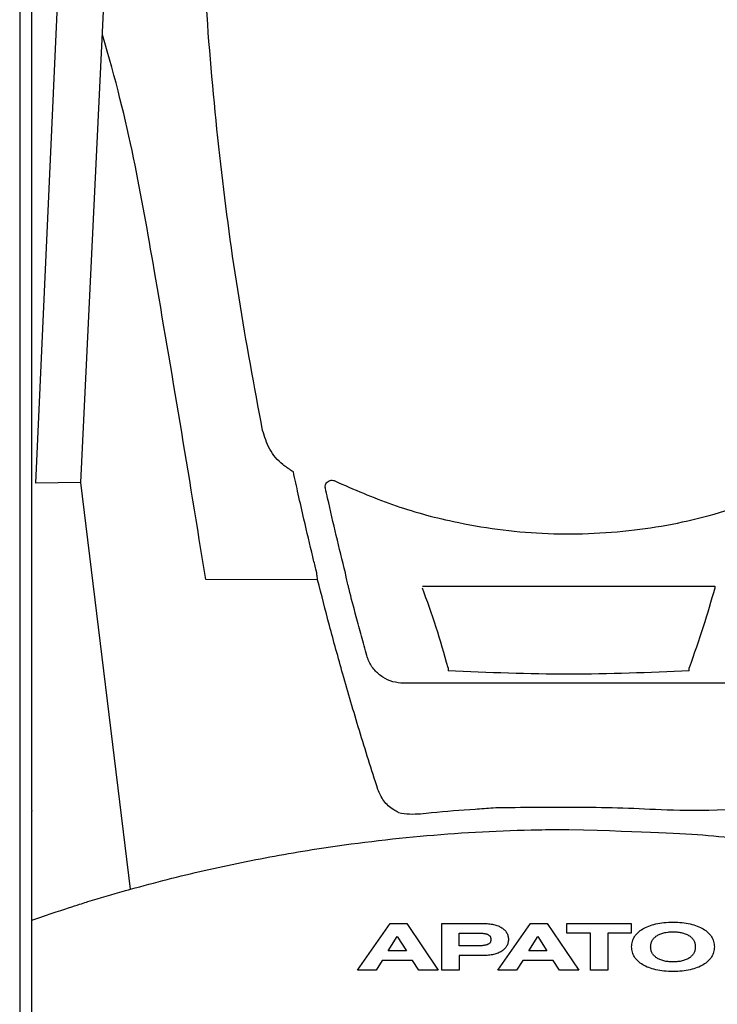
# Model space of a CAD drawing. Header units: millimetres. Extents: x -11513 to 3649, y 2330 to 12522.
# Tile 6 of 75: x -10284 to -10219, y 8247 to 8339. Entities that reach past the tile are written whole.
import ezdxf

# ---------------------------------------------------------------- set-up
doc = ezdxf.new("R2010")
doc.units = ezdxf.units.MM
doc.layers.add('Aparatura', color=7, linetype='Continuous')
doc.layers.add('WG1-00-923-0035_', color=7, linetype='Continuous')

# ---------------------------------------------------------------- blocks, each defined once
blk = doc.blocks.new('rozmieszczenie aparatury cz siłowa')
at = {"layer": 'WG1-00-923-0035_', "color": 7, "linetype": 'Continuous'}
blk.add_line((57.962, 157.107), (57.962, 961.302), dxfattribs=at)
blk = doc.blocks.new('ARS400-6-V 400A PRO dół')
blk.add_wipeout([(0, 0), (100, 0), (100, -680), (0, -680)]).dxf.layer = 'Aparatura'
at = {"layer": 'Aparatura'}
for p, q in [((1.109, -335.007), (1.109, -229.53)), ((1.109, -337.174), (1.109, -335.007)), ((24.982, -335.934), (24.819, -335.84)), ((10.119, -374.024), (5.568, -336.905)), ((1.109, -337.594), (1.109, -337.174)), ((1.109, -346.403), (1.109, -337.594)), ((27.111, -345.162), (27.031, -344.829)), ((27.197, -345.787), (16.978, -345.757)), ((1.109, -346.823), (1.109, -346.403)), ((1.109, -348.99), (1.109, -346.823)), ((1.109, -366.846), (1.109, -348.99)), ((39.104, -353.819), (39.104, -354.105)), ((39.104, -353.819), (39.104, -354.105)), ((61.113, -354.104), (61.113, -353.819)), ((61.113, -354.104), (61.113, -353.819)), ((1.109, -366.846), (1.109, -366.914)), ((1.109, -376.535), (1.109, -366.914)), ((1.109, -376.559), (1.109, -376.535))]:
    blk.add_line(p, q, dxfattribs=at)
at = {"layer": 'Aparatura', "lineweight": 30}
for p, q in [((4.281, -274.833), (1.436, -336.987)), ((5.568, -336.905), (8.609, -274.467)), ((5.568, -336.905), (1.436, -336.987))]:
    blk.add_line(p, q, dxfattribs=at)
at = {"layer": 'Aparatura', "color": 5}
for p, q in [((30.826, -381.43), (33.81, -377.15)), ((30.826, -381.43), (33.81, -377.15)), ((33.81, -377.15), (35.328, -377.15)), ((33.81, -377.15), (35.328, -377.15)), ((35.328, -377.15), (38.198, -381.43)), ((35.328, -377.15), (38.198, -381.43)), ((38.541, -381.43), (38.541, -377.15)), ((38.541, -377.15), (42.275, -377.15)), ((38.541, -381.43), (38.541, -377.15)), ((38.541, -377.15), (42.275, -377.15)), ((42.275, -377.15), (42.411, -377.153)), ((42.275, -377.15), (42.411, -377.153)), ((42.411, -377.153), (42.544, -377.158)), ((42.411, -377.153), (42.544, -377.158)), ((42.544, -377.158), (42.673, -377.165)), ((42.544, -377.158), (42.673, -377.165)), ((42.673, -377.165), (42.798, -377.177)), ((42.673, -377.165), (42.798, -377.177)), ((42.798, -377.177), (42.919, -377.192)), ((42.798, -377.177), (42.919, -377.192)), ((42.919, -377.192), (43.038, -377.209)), ((42.919, -377.192), (43.038, -377.209)), ((43.038, -377.209), (43.151, -377.229)), ((43.038, -377.209), (43.151, -377.229)), ((43.151, -377.229), (43.262, -377.251)), ((43.151, -377.229), (43.262, -377.251)), ((43.262, -377.251), (43.366, -377.279)), ((43.262, -377.251), (43.366, -377.279)), ((43.366, -377.279), (43.47, -377.308)), ((43.366, -377.279), (43.47, -377.308)), ((43.47, -377.308), (43.566, -377.338)), ((43.47, -377.308), (43.566, -377.338)), ((43.566, -377.338), (43.66, -377.375)), ((43.566, -377.338), (43.66, -377.375)), ((43.655, -381.43), (46.639, -377.15)), ((43.655, -381.43), (46.639, -377.15)), ((43.66, -377.375), (43.749, -377.412)), ((43.66, -377.375), (43.749, -377.412)), ((46.639, -377.15), (48.156, -377.15)), ((46.639, -377.15), (48.156, -377.15)), ((48.156, -377.15), (51.027, -381.43)), ((48.156, -377.15), (51.027, -381.43)), ((49.946, -378.029), (49.946, -377.15)), ((49.946, -377.15), (55.827, -377.15)), ((49.946, -378.029), (49.946, -377.15)), ((49.946, -377.15), (55.827, -377.15)), ((55.827, -377.15), (55.827, -378.029)), ((55.827, -377.15), (55.827, -378.029)), ((57.273, -377.454), (57.419, -377.395)), ((57.273, -377.454), (57.419, -377.395)), ((57.419, -377.395), (57.572, -377.338)), ((57.419, -377.395), (57.572, -377.338)), ((57.572, -377.338), (57.73, -377.288)), ((57.572, -377.338), (57.73, -377.288)), ((57.73, -377.288), (57.895, -377.242)), ((57.73, -377.288), (57.895, -377.242)), ((57.895, -377.242), (58.065, -377.2)), ((57.895, -377.242), (58.065, -377.2)), ((58.065, -377.2), (58.241, -377.163)), ((58.065, -377.2), (58.241, -377.163)), ((58.241, -377.163), (58.423, -377.13)), ((58.241, -377.163), (58.423, -377.13)), ((58.423, -377.13), (58.611, -377.103)), ((58.423, -377.13), (58.611, -377.103)), ((58.611, -377.103), (58.806, -377.081)), ((58.611, -377.103), (58.806, -377.081)), ((58.806, -377.081), (59.006, -377.061)), ((58.806, -377.081), (59.006, -377.061)), ((59.006, -377.061), (59.211, -377.049)), ((59.006, -377.061), (59.211, -377.049)), ((59.211, -377.049), (59.42, -377.042)), ((59.211, -377.049), (59.42, -377.042)), ((59.42, -377.042), (59.635, -377.039)), ((59.42, -377.042), (59.635, -377.039)), ((59.635, -377.039), (59.85, -377.042)), ((59.635, -377.039), (59.85, -377.042)), ((59.85, -377.042), (60.06, -377.049)), ((59.85, -377.042), (60.06, -377.049)), ((60.06, -377.049), (60.264, -377.061)), ((60.06, -377.049), (60.264, -377.061)), ((60.264, -377.061), (60.462, -377.081)), ((60.264, -377.061), (60.462, -377.081)), ((60.462, -377.081), (60.657, -377.103)), ((60.462, -377.081), (60.657, -377.103)), ((60.657, -377.103), (60.844, -377.13)), ((60.657, -377.103), (60.844, -377.13)), ((60.844, -377.13), (61.027, -377.163)), ((60.844, -377.13), (61.027, -377.163)), ((61.027, -377.163), (61.202, -377.2)), ((61.027, -377.163), (61.202, -377.2)), ((61.202, -377.2), (61.373, -377.242)), ((61.202, -377.2), (61.373, -377.242)), ((61.373, -377.242), (61.538, -377.288)), ((61.373, -377.242), (61.538, -377.288)), ((61.538, -377.288), (61.696, -377.338)), ((61.538, -377.288), (61.696, -377.338)), ((61.696, -377.338), (61.846, -377.395)), ((61.696, -377.338), (61.846, -377.395)), ((61.846, -377.395), (61.992, -377.454)), ((61.846, -377.395), (61.992, -377.454)), ((40.121, -378.029), (41.841, -378.029)), ((40.121, -379.209), (40.121, -378.029)), ((40.121, -378.029), (41.841, -378.029)), ((40.121, -379.209), (40.121, -378.029)), ((41.841, -378.029), (41.999, -378.034)), ((41.841, -378.029), (41.999, -378.034)), ((41.999, -378.034), (42.142, -378.041)), ((41.999, -378.034), (42.142, -378.041)), ((42.142, -378.041), (42.275, -378.053)), ((42.142, -378.041), (42.275, -378.053)), ((42.275, -378.053), (42.337, -378.061)), ((42.275, -378.053), (42.337, -378.061)), ((42.337, -378.061), (42.396, -378.068)), ((42.337, -378.061), (42.396, -378.068)), ((42.396, -378.068), (42.453, -378.078)), ((42.396, -378.068), (42.453, -378.078)), ((42.453, -378.078), (42.505, -378.088)), ((42.453, -378.078), (42.505, -378.088)), ((42.505, -378.088), (42.557, -378.1)), ((42.505, -378.088), (42.557, -378.1)), ((42.557, -378.1), (42.603, -378.113)), ((42.557, -378.1), (42.603, -378.113)), ((42.603, -378.113), (42.648, -378.128)), ((42.603, -378.113), (42.648, -378.128)), ((42.648, -378.128), (42.69, -378.142)), ((42.648, -378.128), (42.69, -378.142)), ((42.69, -378.142), (42.729, -378.16)), ((42.69, -378.142), (42.729, -378.16)), ((42.729, -378.16), (42.766, -378.179)), ((42.729, -378.16), (42.766, -378.179)), ((42.766, -378.179), (42.801, -378.199)), ((42.766, -378.179), (42.801, -378.199)), ((42.801, -378.199), (42.831, -378.221)), ((42.801, -378.199), (42.831, -378.221)), ((42.831, -378.221), (42.86, -378.246)), ((42.831, -378.221), (42.86, -378.246)), ((42.86, -378.246), (42.887, -378.271)), ((42.86, -378.246), (42.887, -378.271)), ((42.887, -378.271), (42.91, -378.298)), ((42.887, -378.271), (42.91, -378.298)), ((42.91, -378.298), (42.929, -378.325)), ((42.91, -378.298), (42.929, -378.325)), ((43.749, -377.412), (43.835, -377.451)), ((43.749, -377.412), (43.835, -377.451)), ((43.835, -377.451), (43.916, -377.496)), ((43.835, -377.451), (43.916, -377.496)), ((43.916, -377.496), (43.993, -377.54)), ((43.916, -377.496), (43.993, -377.54)), ((43.993, -377.54), (44.065, -377.59)), ((43.993, -377.54), (44.065, -377.59)), ((44.065, -377.59), (44.134, -377.639)), ((44.065, -377.59), (44.134, -377.639)), ((44.134, -377.639), (44.198, -377.693)), ((44.134, -377.639), (44.198, -377.693)), ((44.198, -377.693), (44.257, -377.75)), ((44.198, -377.693), (44.257, -377.75)), ((44.257, -377.75), (44.311, -377.809)), ((44.257, -377.75), (44.311, -377.809)), ((44.311, -377.809), (44.361, -377.868)), ((44.311, -377.809), (44.361, -377.868)), ((44.361, -377.868), (44.408, -377.933)), ((44.361, -377.868), (44.408, -377.933)), ((44.408, -377.933), (44.447, -377.999)), ((44.408, -377.933), (44.447, -377.999)), ((44.447, -377.999), (44.484, -378.068)), ((44.447, -377.999), (44.484, -378.068)), ((44.484, -378.068), (44.516, -378.137)), ((44.484, -378.068), (44.516, -378.137)), ((44.516, -378.137), (44.543, -378.211)), ((44.516, -378.137), (44.543, -378.211)), ((44.543, -378.211), (44.566, -378.285)), ((44.543, -378.211), (44.566, -378.285)), ((44.566, -378.285), (44.583, -378.364)), ((44.566, -378.285), (44.583, -378.364)), ((52.1, -378.029), (49.946, -378.029)), ((52.1, -378.029), (49.946, -378.029)), ((52.1, -381.43), (52.1, -378.029)), ((52.1, -381.43), (52.1, -378.029)), ((55.827, -378.029), (53.672, -378.029)), ((53.672, -378.029), (53.672, -381.43)), ((55.827, -378.029), (53.672, -378.029)), ((53.672, -378.029), (53.672, -381.43)), ((56.121, -378.367), (56.19, -378.266)), ((56.121, -378.367), (56.19, -378.266)), ((56.19, -378.266), (56.264, -378.167)), ((56.19, -378.266), (56.264, -378.167)), ((56.264, -378.167), (56.348, -378.073)), ((56.264, -378.167), (56.348, -378.073)), ((56.348, -378.073), (56.439, -377.982)), ((56.348, -378.073), (56.439, -377.982)), ((56.439, -377.982), (56.538, -377.896)), ((56.439, -377.982), (56.538, -377.896)), ((56.538, -377.896), (56.644, -377.812)), ((56.538, -377.896), (56.644, -377.812)), ((56.644, -377.812), (56.755, -377.733)), ((56.644, -377.812), (56.755, -377.733)), ((56.755, -377.733), (56.876, -377.656)), ((56.755, -377.733), (56.876, -377.656)), ((56.876, -377.656), (57.002, -377.585)), ((56.876, -377.656), (57.002, -377.585)), ((57.002, -377.585), (57.133, -377.515)), ((57.002, -377.585), (57.133, -377.515)), ((57.133, -377.515), (57.273, -377.454)), ((57.133, -377.515), (57.273, -377.454)), ((58.078, -378.33), (58.142, -378.283)), ((58.078, -378.33), (58.142, -378.283)), ((58.142, -378.283), (58.211, -378.241)), ((58.142, -378.283), (58.211, -378.241)), ((58.211, -378.241), (58.283, -378.199)), ((58.211, -378.241), (58.283, -378.199)), ((58.283, -378.199), (58.357, -378.162)), ((58.283, -378.199), (58.357, -378.162)), ((58.357, -378.162), (58.436, -378.125)), ((58.357, -378.162), (58.436, -378.125)), ((58.436, -378.125), (58.52, -378.093)), ((58.436, -378.125), (58.52, -378.093)), ((58.52, -378.093), (58.603, -378.063)), ((58.52, -378.093), (58.603, -378.063)), ((58.603, -378.063), (58.692, -378.036)), ((58.603, -378.063), (58.692, -378.036)), ((58.692, -378.036), (58.786, -378.012)), ((58.692, -378.036), (58.786, -378.012)), ((58.786, -378.012), (58.88, -377.989)), ((58.786, -378.012), (58.88, -377.989)), ((58.88, -377.989), (58.979, -377.97)), ((58.88, -377.989), (58.979, -377.97)), ((58.979, -377.97), (59.186, -377.94)), ((58.979, -377.97), (59.186, -377.94)), ((59.186, -377.94), (59.294, -377.93)), ((59.186, -377.94), (59.294, -377.93)), ((59.294, -377.93), (59.406, -377.923)), ((59.294, -377.93), (59.406, -377.923)), ((59.406, -377.923), (59.519, -377.918)), ((59.406, -377.923), (59.519, -377.918)), ((59.519, -377.918), (59.635, -377.915)), ((59.519, -377.918), (59.635, -377.915)), ((59.635, -377.915), (59.751, -377.918)), ((59.635, -377.915), (59.751, -377.918)), ((59.751, -377.918), (59.865, -377.923)), ((59.751, -377.918), (59.865, -377.923)), ((59.865, -377.923), (59.976, -377.93)), ((59.865, -377.923), (59.976, -377.93)), ((59.976, -377.93), (60.082, -377.94)), ((59.976, -377.93), (60.082, -377.94)), ((60.082, -377.94), (60.188, -377.952)), ((60.082, -377.94), (60.188, -377.952)), ((60.188, -377.952), (60.289, -377.97)), ((60.188, -377.952), (60.289, -377.97)), ((60.289, -377.97), (60.388, -377.989)), ((60.289, -377.97), (60.388, -377.989)), ((60.388, -377.989), (60.482, -378.009)), ((60.388, -377.989), (60.482, -378.009)), ((60.482, -378.009), (60.575, -378.034)), ((60.482, -378.009), (60.575, -378.034)), ((60.575, -378.034), (60.662, -378.061)), ((60.575, -378.034), (60.662, -378.061)), ((60.662, -378.061), (60.748, -378.093)), ((60.662, -378.061), (60.748, -378.093)), ((60.748, -378.093), (60.83, -378.125)), ((60.748, -378.093), (60.83, -378.125)), ((60.83, -378.125), (60.909, -378.16)), ((60.83, -378.125), (60.909, -378.16)), ((60.909, -378.16), (60.983, -378.197)), ((60.909, -378.16), (60.983, -378.197)), ((60.983, -378.197), (61.054, -378.239)), ((60.983, -378.197), (61.054, -378.239)), ((61.054, -378.239), (61.123, -378.281)), ((61.054, -378.239), (61.123, -378.281)), ((61.123, -378.281), (61.187, -378.327)), ((61.123, -378.281), (61.187, -378.327)), ((61.992, -377.454), (62.133, -377.515)), ((61.992, -377.454), (62.133, -377.515)), ((62.133, -377.515), (62.263, -377.585)), ((62.133, -377.515), (62.263, -377.585)), ((62.263, -377.585), (62.389, -377.656)), ((62.263, -377.585), (62.389, -377.656)), ((62.389, -377.656), (62.508, -377.733)), ((62.389, -377.656), (62.508, -377.733)), ((62.508, -377.733), (62.621, -377.812)), ((62.508, -377.733), (62.621, -377.812)), ((62.621, -377.812), (62.725, -377.896)), ((62.621, -377.812), (62.725, -377.896)), ((62.725, -377.896), (62.824, -377.982)), ((62.725, -377.896), (62.824, -377.982)), ((62.824, -377.982), (62.915, -378.073)), ((62.824, -377.982), (62.915, -378.073)), ((62.915, -378.073), (62.996, -378.167)), ((62.915, -378.073), (62.996, -378.167)), ((62.996, -378.167), (63.073, -378.266)), ((62.996, -378.167), (63.073, -378.266)), ((63.073, -378.266), (63.142, -378.367)), ((63.073, -378.266), (63.142, -378.367)), ((33.635, -379.658), (34.457, -378.337)), ((33.635, -379.658), (34.457, -378.337)), ((34.457, -378.337), (35.303, -379.658)), ((34.457, -378.337), (35.303, -379.658)), ((42.063, -379.194), (41.91, -379.201)), ((42.063, -379.194), (41.91, -379.201)), ((42.206, -379.184), (42.063, -379.194)), ((42.206, -379.184), (42.063, -379.194)), ((42.273, -379.176), (42.206, -379.184)), ((42.273, -379.176), (42.206, -379.184)), ((42.334, -379.167), (42.273, -379.176)), ((42.334, -379.167), (42.273, -379.176)), ((42.396, -379.159), (42.334, -379.167)), ((42.396, -379.159), (42.334, -379.167)), ((42.453, -379.147), (42.396, -379.159)), ((42.453, -379.147), (42.396, -379.159)), ((42.507, -379.137), (42.453, -379.147)), ((42.507, -379.137), (42.453, -379.147)), ((42.559, -379.122), (42.507, -379.137)), ((42.559, -379.122), (42.507, -379.137)), ((42.608, -379.11), (42.559, -379.122)), ((42.608, -379.11), (42.559, -379.122)), ((42.655, -379.093), (42.608, -379.11)), ((42.655, -379.093), (42.608, -379.11)), ((42.697, -379.075), (42.655, -379.093)), ((42.697, -379.075), (42.655, -379.093)), ((42.737, -379.058), (42.697, -379.075)), ((42.737, -379.058), (42.697, -379.075)), ((42.776, -379.038), (42.737, -379.058)), ((42.776, -379.038), (42.737, -379.058)), ((42.811, -379.016), (42.776, -379.038)), ((42.811, -379.016), (42.776, -379.038)), ((42.843, -378.994), (42.811, -379.016)), ((42.843, -378.994), (42.811, -379.016)), ((42.897, -378.944), (42.843, -378.994)), ((42.897, -378.944), (42.843, -378.994)), ((42.942, -378.885), (42.897, -378.944)), ((42.942, -378.885), (42.897, -378.944)), ((42.929, -378.325), (42.949, -378.357)), ((42.929, -378.325), (42.949, -378.357)), ((42.959, -378.856), (42.942, -378.885)), ((42.959, -378.856), (42.942, -378.885)), ((42.949, -378.357), (42.964, -378.389)), ((42.949, -378.357), (42.964, -378.389)), ((42.974, -378.821), (42.959, -378.856)), ((42.974, -378.821), (42.959, -378.856)), ((42.964, -378.389), (42.979, -378.424)), ((42.964, -378.389), (42.979, -378.424)), ((42.986, -378.786), (42.974, -378.821)), ((42.986, -378.786), (42.974, -378.821)), ((42.979, -378.424), (42.988, -378.461)), ((42.979, -378.424), (42.988, -378.461)), ((42.996, -378.749), (42.986, -378.786)), ((42.996, -378.749), (42.986, -378.786)), ((42.988, -378.461), (42.996, -378.498)), ((42.988, -378.461), (42.996, -378.498)), ((42.996, -378.498), (43.003, -378.54)), ((42.996, -378.498), (43.003, -378.54)), ((43.003, -378.71), (42.996, -378.749)), ((43.003, -378.71), (42.996, -378.749)), ((43.003, -378.54), (43.006, -378.582)), ((43.003, -378.54), (43.006, -378.582)), ((43.006, -378.67), (43.003, -378.71)), ((43.006, -378.67), (43.003, -378.71)), ((43.006, -378.582), (43.008, -378.626)), ((43.006, -378.582), (43.008, -378.626)), ((43.008, -378.626), (43.006, -378.67)), ((43.008, -378.626), (43.006, -378.67)), ((44.484, -379.154), (44.447, -379.223)), ((44.484, -379.154), (44.447, -379.223)), ((44.516, -379.083), (44.484, -379.154)), ((44.516, -379.083), (44.484, -379.154)), ((44.543, -379.009), (44.516, -379.083)), ((44.543, -379.009), (44.516, -379.083)), ((44.566, -378.932), (44.543, -379.009)), ((44.566, -378.932), (44.543, -379.009)), ((44.583, -378.856), (44.566, -378.932)), ((44.583, -378.856), (44.566, -378.932)), ((44.583, -378.364), (44.595, -378.443)), ((44.583, -378.364), (44.595, -378.443)), ((44.595, -378.777), (44.583, -378.856)), ((44.595, -378.777), (44.583, -378.856)), ((44.595, -378.443), (44.603, -378.525)), ((44.595, -378.443), (44.603, -378.525)), ((44.603, -378.693), (44.595, -378.777)), ((44.603, -378.693), (44.595, -378.777)), ((44.603, -378.525), (44.605, -378.609)), ((44.603, -378.525), (44.605, -378.609)), ((44.605, -378.609), (44.603, -378.693)), ((44.605, -378.609), (44.603, -378.693)), ((46.463, -379.658), (47.285, -378.337)), ((46.463, -379.658), (47.285, -378.337)), ((47.285, -378.337), (48.129, -379.658)), ((47.285, -378.337), (48.129, -379.658)), ((55.857, -379.292), (55.862, -379.167)), ((55.857, -379.292), (55.862, -379.167)), ((55.862, -379.167), (55.874, -379.043)), ((55.862, -379.167), (55.874, -379.043)), ((55.874, -379.043), (55.894, -378.922)), ((55.874, -379.043), (55.894, -378.922)), ((55.894, -378.922), (55.923, -378.804)), ((55.894, -378.922), (55.923, -378.804)), ((55.923, -378.804), (55.96, -378.69)), ((55.923, -378.804), (55.96, -378.69)), ((55.96, -378.69), (56.005, -378.579)), ((55.96, -378.69), (56.005, -378.579)), ((56.005, -378.579), (56.059, -378.471)), ((56.005, -378.579), (56.059, -378.471)), ((56.059, -378.471), (56.121, -378.367)), ((56.059, -378.471), (56.121, -378.367)), ((57.594, -379.213), (57.601, -379.134)), ((57.594, -379.213), (57.601, -379.134)), ((57.601, -379.134), (57.614, -379.06)), ((57.601, -379.134), (57.614, -379.06)), ((57.614, -379.06), (57.629, -378.986)), ((57.614, -379.06), (57.629, -378.986)), ((57.629, -378.986), (57.648, -378.917)), ((57.629, -378.986), (57.648, -378.917)), ((57.648, -378.917), (57.673, -378.848)), ((57.648, -378.917), (57.673, -378.848)), ((57.673, -378.848), (57.703, -378.782)), ((57.673, -378.848), (57.703, -378.782)), ((57.703, -378.782), (57.735, -378.717)), ((57.703, -378.782), (57.735, -378.717)), ((57.735, -378.717), (57.772, -378.653)), ((57.735, -378.717), (57.772, -378.653)), ((57.772, -378.653), (57.814, -378.594)), ((57.772, -378.653), (57.814, -378.594)), ((57.814, -378.594), (57.858, -378.537)), ((57.814, -378.594), (57.858, -378.537)), ((57.858, -378.537), (57.907, -378.48)), ((57.858, -378.537), (57.907, -378.48)), ((57.907, -378.48), (57.959, -378.429)), ((57.907, -378.48), (57.959, -378.429)), ((57.959, -378.429), (58.019, -378.377)), ((57.959, -378.429), (58.019, -378.377)), ((58.019, -378.377), (58.078, -378.33)), ((58.019, -378.377), (58.078, -378.33)), ((61.187, -378.327), (61.247, -378.374)), ((61.187, -378.327), (61.247, -378.374)), ((61.247, -378.374), (61.303, -378.426)), ((61.247, -378.374), (61.303, -378.426)), ((61.303, -378.426), (61.355, -378.478)), ((61.303, -378.426), (61.355, -378.478)), ((61.355, -378.478), (61.405, -378.535)), ((61.355, -378.478), (61.405, -378.535)), ((61.405, -378.535), (61.449, -378.592)), ((61.405, -378.535), (61.449, -378.592)), ((61.449, -378.592), (61.491, -378.651)), ((61.449, -378.592), (61.491, -378.651)), ((61.491, -378.651), (61.528, -378.715)), ((61.491, -378.651), (61.528, -378.715)), ((61.528, -378.715), (61.56, -378.779)), ((61.528, -378.715), (61.56, -378.779)), ((61.56, -378.779), (61.587, -378.846)), ((61.56, -378.779), (61.587, -378.846)), ((61.587, -378.846), (61.612, -378.915)), ((61.587, -378.846), (61.612, -378.915)), ((61.612, -378.915), (61.632, -378.986)), ((61.612, -378.915), (61.632, -378.986)), ((61.632, -378.986), (61.646, -379.058)), ((61.632, -378.986), (61.646, -379.058)), ((61.646, -379.058), (61.659, -379.134)), ((61.646, -379.058), (61.659, -379.134)), ((61.659, -379.134), (61.666, -379.211)), ((61.659, -379.134), (61.666, -379.211)), ((63.142, -378.367), (63.201, -378.471)), ((63.142, -378.367), (63.201, -378.471)), ((63.201, -378.471), (63.256, -378.579)), ((63.201, -378.471), (63.256, -378.579)), ((63.256, -378.579), (63.3, -378.69)), ((63.256, -378.579), (63.3, -378.69)), ((63.3, -378.69), (63.337, -378.804)), ((63.3, -378.69), (63.337, -378.804)), ((63.337, -378.804), (63.367, -378.922)), ((63.337, -378.804), (63.367, -378.922)), ((63.367, -378.922), (63.386, -379.043)), ((63.367, -378.922), (63.386, -379.043)), ((63.386, -379.043), (63.399, -379.167)), ((63.386, -379.043), (63.399, -379.167)), ((63.399, -379.167), (63.404, -379.292)), ((63.399, -379.167), (63.404, -379.292)), ((35.303, -379.658), (33.635, -379.658)), ((35.303, -379.658), (33.635, -379.658)), ((41.569, -379.209), (40.121, -379.209)), ((41.569, -379.209), (40.121, -379.209)), ((42.411, -380.085), (40.121, -380.085)), ((40.121, -380.085), (40.121, -381.43)), ((42.411, -380.085), (40.121, -380.085)), ((40.121, -380.085), (40.121, -381.43)), ((41.745, -379.206), (41.569, -379.209)), ((41.745, -379.206), (41.569, -379.209)), ((41.91, -379.201), (41.745, -379.206)), ((41.91, -379.201), (41.745, -379.206)), ((42.544, -380.08), (42.411, -380.085)), ((42.544, -380.08), (42.411, -380.085)), ((42.673, -380.07), (42.544, -380.08)), ((42.673, -380.07), (42.544, -380.08)), ((42.798, -380.06), (42.673, -380.07)), ((42.798, -380.06), (42.673, -380.07)), ((42.919, -380.045), (42.798, -380.06)), ((42.919, -380.045), (42.798, -380.06)), ((43.038, -380.028), (42.919, -380.045)), ((43.038, -380.028), (42.919, -380.045)), ((43.151, -380.006), (43.038, -380.028)), ((43.151, -380.006), (43.038, -380.028)), ((43.262, -379.981), (43.151, -380.006)), ((43.262, -379.981), (43.151, -380.006)), ((43.366, -379.956), (43.262, -379.981)), ((43.366, -379.956), (43.262, -379.981)), ((43.47, -379.927), (43.366, -379.956)), ((43.47, -379.927), (43.366, -379.956)), ((43.566, -379.892), (43.47, -379.927)), ((43.566, -379.892), (43.47, -379.927)), ((43.66, -379.858), (43.566, -379.892)), ((43.66, -379.858), (43.566, -379.892)), ((43.749, -379.818), (43.66, -379.858)), ((43.749, -379.818), (43.66, -379.858)), ((43.835, -379.779), (43.749, -379.818)), ((43.835, -379.779), (43.749, -379.818)), ((43.916, -379.734), (43.835, -379.779)), ((43.916, -379.734), (43.835, -379.779)), ((43.993, -379.687), (43.916, -379.734)), ((43.993, -379.687), (43.916, -379.734)), ((44.065, -379.638), (43.993, -379.687)), ((44.065, -379.638), (43.993, -379.687)), ((44.134, -379.586), (44.065, -379.638)), ((44.134, -379.586), (44.065, -379.638)), ((44.198, -379.532), (44.134, -379.586)), ((44.198, -379.532), (44.134, -379.586)), ((44.257, -379.475), (44.198, -379.532)), ((44.257, -379.475), (44.198, -379.532)), ((44.311, -379.416), (44.257, -379.475)), ((44.311, -379.416), (44.257, -379.475)), ((44.361, -379.354), (44.311, -379.416)), ((44.361, -379.354), (44.311, -379.416)), ((44.408, -379.29), (44.361, -379.354)), ((44.408, -379.29), (44.361, -379.354)), ((44.447, -379.223), (44.408, -379.29)), ((44.447, -379.223), (44.408, -379.29)), ((48.129, -379.658), (46.463, -379.658)), ((48.129, -379.658), (46.463, -379.658)), ((55.862, -379.418), (55.857, -379.292)), ((55.862, -379.418), (55.857, -379.292)), ((55.874, -379.539), (55.862, -379.418)), ((55.874, -379.539), (55.862, -379.418)), ((55.894, -379.66), (55.874, -379.539)), ((55.894, -379.66), (55.874, -379.539)), ((55.923, -379.779), (55.894, -379.66)), ((55.923, -379.779), (55.894, -379.66)), ((55.96, -379.892), (55.923, -379.779)), ((55.96, -379.892), (55.923, -379.779)), ((56.005, -380.003), (55.96, -379.892)), ((56.005, -380.003), (55.96, -379.892)), ((56.059, -380.112), (56.005, -380.003)), ((56.059, -380.112), (56.005, -380.003)), ((57.592, -379.292), (57.594, -379.213)), ((57.592, -379.292), (57.594, -379.213)), ((57.594, -379.371), (57.592, -379.292)), ((57.594, -379.371), (57.592, -379.292)), ((57.601, -379.448), (57.594, -379.371)), ((57.601, -379.448), (57.594, -379.371)), ((57.614, -379.522), (57.601, -379.448)), ((57.614, -379.522), (57.601, -379.448)), ((57.629, -379.596), (57.614, -379.522)), ((57.629, -379.596), (57.614, -379.522)), ((57.648, -379.665), (57.629, -379.596)), ((57.648, -379.665), (57.629, -379.596)), ((57.673, -379.734), (57.648, -379.665)), ((57.673, -379.734), (57.648, -379.665)), ((57.703, -379.801), (57.673, -379.734)), ((57.703, -379.801), (57.673, -379.734)), ((57.735, -379.865), (57.703, -379.801)), ((57.735, -379.865), (57.703, -379.801)), ((57.772, -379.929), (57.735, -379.865)), ((57.772, -379.929), (57.735, -379.865)), ((57.814, -379.988), (57.772, -379.929)), ((57.814, -379.988), (57.772, -379.929)), ((57.858, -380.045), (57.814, -379.988)), ((57.858, -380.045), (57.814, -379.988)), ((57.907, -380.102), (57.858, -380.045)), ((57.907, -380.102), (57.858, -380.045)), ((61.405, -380.045), (61.355, -380.102)), ((61.405, -380.045), (61.355, -380.102)), ((61.449, -379.988), (61.405, -380.045)), ((61.449, -379.988), (61.405, -380.045)), ((61.491, -379.929), (61.449, -379.988)), ((61.491, -379.929), (61.449, -379.988)), ((61.528, -379.865), (61.491, -379.929)), ((61.528, -379.865), (61.491, -379.929)), ((61.56, -379.801), (61.528, -379.865)), ((61.56, -379.801), (61.528, -379.865)), ((61.587, -379.734), (61.56, -379.801)), ((61.587, -379.734), (61.56, -379.801)), ((61.612, -379.665), (61.587, -379.734)), ((61.612, -379.665), (61.587, -379.734)), ((61.632, -379.596), (61.612, -379.665)), ((61.632, -379.596), (61.612, -379.665)), ((61.646, -379.522), (61.632, -379.596)), ((61.646, -379.522), (61.632, -379.596)), ((61.659, -379.448), (61.646, -379.522)), ((61.659, -379.448), (61.646, -379.522)), ((61.666, -379.371), (61.659, -379.448)), ((61.666, -379.371), (61.659, -379.448)), ((61.666, -379.211), (61.669, -379.292)), ((61.666, -379.211), (61.669, -379.292)), ((61.669, -379.292), (61.666, -379.371)), ((61.669, -379.292), (61.666, -379.371)), ((63.256, -380.003), (63.201, -380.112)), ((63.256, -380.003), (63.201, -380.112)), ((63.3, -379.892), (63.256, -380.003)), ((63.3, -379.892), (63.256, -380.003)), ((63.337, -379.779), (63.3, -379.892)), ((63.337, -379.779), (63.3, -379.892)), ((63.367, -379.66), (63.337, -379.779)), ((63.367, -379.66), (63.337, -379.779)), ((63.386, -379.539), (63.367, -379.66)), ((63.386, -379.539), (63.367, -379.66)), ((63.399, -379.418), (63.386, -379.539)), ((63.399, -379.418), (63.386, -379.539)), ((63.404, -379.292), (63.399, -379.418)), ((63.404, -379.292), (63.399, -379.418)), ((33.094, -380.524), (32.527, -381.43)), ((33.094, -380.524), (32.527, -381.43)), ((35.868, -380.524), (33.094, -380.524)), ((35.868, -380.524), (33.094, -380.524)), ((36.446, -381.43), (35.868, -380.524)), ((36.446, -381.43), (35.868, -380.524)), ((45.923, -380.524), (45.355, -381.43)), ((45.923, -380.524), (45.355, -381.43)), ((48.697, -380.524), (45.923, -380.524)), ((48.697, -380.524), (45.923, -380.524)), ((49.274, -381.43), (48.697, -380.524)), ((49.274, -381.43), (48.697, -380.524)), ((56.121, -380.215), (56.059, -380.112)), ((56.121, -380.215), (56.059, -380.112)), ((56.19, -380.317), (56.121, -380.215)), ((56.19, -380.317), (56.121, -380.215)), ((56.264, -380.415), (56.19, -380.317)), ((56.264, -380.415), (56.19, -380.317)), ((56.348, -380.509), (56.264, -380.415)), ((56.348, -380.509), (56.264, -380.415)), ((56.439, -380.6), (56.348, -380.509)), ((56.439, -380.6), (56.348, -380.509)), ((56.538, -380.687), (56.439, -380.6)), ((56.538, -380.687), (56.439, -380.6)), ((56.644, -380.771), (56.538, -380.687)), ((56.644, -380.771), (56.538, -380.687)), ((56.755, -380.85), (56.644, -380.771)), ((56.755, -380.85), (56.644, -380.771)), ((56.876, -380.926), (56.755, -380.85)), ((56.876, -380.926), (56.755, -380.85)), ((57.002, -380.998), (56.876, -380.926)), ((57.002, -380.998), (56.876, -380.926)), ((57.959, -380.154), (57.907, -380.102)), ((57.959, -380.154), (57.907, -380.102)), ((58.019, -380.206), (57.959, -380.154)), ((58.019, -380.206), (57.959, -380.154)), ((58.078, -380.252), (58.019, -380.206)), ((58.078, -380.252), (58.019, -380.206)), ((58.142, -380.299), (58.078, -380.252)), ((58.142, -380.299), (58.078, -380.252)), ((58.211, -380.341), (58.142, -380.299)), ((58.211, -380.341), (58.142, -380.299)), ((58.283, -380.383), (58.211, -380.341)), ((58.283, -380.383), (58.211, -380.341)), ((58.357, -380.42), (58.283, -380.383)), ((58.357, -380.42), (58.283, -380.383)), ((58.436, -380.457), (58.357, -380.42)), ((58.436, -380.457), (58.357, -380.42)), ((58.52, -380.489), (58.436, -380.457)), ((58.52, -380.489), (58.436, -380.457)), ((58.603, -380.519), (58.52, -380.489)), ((58.603, -380.519), (58.52, -380.489)), ((58.692, -380.546), (58.603, -380.519)), ((58.692, -380.546), (58.603, -380.519)), ((58.786, -380.571), (58.692, -380.546)), ((58.786, -380.571), (58.692, -380.546)), ((58.88, -380.593), (58.786, -380.571)), ((58.88, -380.593), (58.786, -380.571)), ((58.979, -380.613), (58.88, -380.593)), ((58.979, -380.613), (58.88, -380.593)), ((59.082, -380.63), (58.979, -380.613)), ((59.082, -380.63), (58.979, -380.613)), ((59.186, -380.642), (59.082, -380.63)), ((59.186, -380.642), (59.082, -380.63)), ((59.294, -380.652), (59.186, -380.642)), ((59.294, -380.652), (59.186, -380.642)), ((59.406, -380.66), (59.294, -380.652)), ((59.406, -380.66), (59.294, -380.652)), ((59.519, -380.665), (59.406, -380.66)), ((59.519, -380.665), (59.406, -380.66)), ((59.635, -380.667), (59.519, -380.665)), ((59.635, -380.667), (59.519, -380.665)), ((59.751, -380.665), (59.635, -380.667)), ((59.751, -380.665), (59.635, -380.667)), ((59.865, -380.66), (59.751, -380.665)), ((59.865, -380.66), (59.751, -380.665)), ((59.976, -380.652), (59.865, -380.66)), ((59.976, -380.652), (59.865, -380.66)), ((60.082, -380.642), (59.976, -380.652)), ((60.082, -380.642), (59.976, -380.652)), ((60.188, -380.63), (60.082, -380.642)), ((60.188, -380.63), (60.082, -380.642)), ((60.289, -380.613), (60.188, -380.63)), ((60.289, -380.613), (60.188, -380.63)), ((60.388, -380.593), (60.289, -380.613)), ((60.388, -380.593), (60.289, -380.613)), ((60.482, -380.571), (60.388, -380.593)), ((60.482, -380.571), (60.388, -380.593)), ((60.575, -380.546), (60.482, -380.571)), ((60.575, -380.546), (60.482, -380.571)), ((60.662, -380.519), (60.575, -380.546)), ((60.662, -380.519), (60.575, -380.546)), ((60.748, -380.489), (60.662, -380.519)), ((60.748, -380.489), (60.662, -380.519)), ((60.83, -380.457), (60.748, -380.489)), ((60.83, -380.457), (60.748, -380.489)), ((60.909, -380.42), (60.83, -380.457)), ((60.909, -380.42), (60.83, -380.457)), ((60.983, -380.383), (60.909, -380.42)), ((60.983, -380.383), (60.909, -380.42)), ((61.054, -380.341), (60.983, -380.383)), ((61.054, -380.341), (60.983, -380.383)), ((61.123, -380.299), (61.054, -380.341)), ((61.123, -380.299), (61.054, -380.341)), ((61.187, -380.252), (61.123, -380.299)), ((61.187, -380.252), (61.123, -380.299)), ((61.247, -380.206), (61.187, -380.252)), ((61.247, -380.206), (61.187, -380.252)), ((61.303, -380.154), (61.247, -380.206)), ((61.303, -380.154), (61.247, -380.206)), ((61.355, -380.102), (61.303, -380.154)), ((61.355, -380.102), (61.303, -380.154)), ((62.389, -380.926), (62.263, -380.998)), ((62.389, -380.926), (62.263, -380.998)), ((62.508, -380.85), (62.389, -380.926)), ((62.508, -380.85), (62.389, -380.926)), ((62.621, -380.771), (62.508, -380.85)), ((62.621, -380.771), (62.508, -380.85)), ((62.725, -380.687), (62.621, -380.771)), ((62.725, -380.687), (62.621, -380.771)), ((62.824, -380.6), (62.725, -380.687)), ((62.824, -380.6), (62.725, -380.687)), ((62.915, -380.509), (62.824, -380.6)), ((62.915, -380.509), (62.824, -380.6)), ((62.996, -380.415), (62.915, -380.509)), ((62.996, -380.415), (62.915, -380.509)), ((63.073, -380.317), (62.996, -380.415)), ((63.073, -380.317), (62.996, -380.415)), ((63.142, -380.215), (63.073, -380.317)), ((63.142, -380.215), (63.073, -380.317)), ((63.201, -380.112), (63.142, -380.215)), ((63.201, -380.112), (63.142, -380.215)), ((32.527, -381.43), (30.826, -381.43)), ((32.527, -381.43), (30.826, -381.43)), ((38.198, -381.43), (36.446, -381.43)), ((38.198, -381.43), (36.446, -381.43)), ((40.121, -381.43), (38.541, -381.43)), ((40.121, -381.43), (38.541, -381.43)), ((45.355, -381.43), (43.655, -381.43)), ((45.355, -381.43), (43.655, -381.43)), ((51.027, -381.43), (49.274, -381.43)), ((51.027, -381.43), (49.274, -381.43)), ((53.672, -381.43), (52.1, -381.43)), ((53.672, -381.43), (52.1, -381.43)), ((57.133, -381.064), (57.002, -380.998)), ((57.133, -381.064), (57.002, -380.998)), ((57.273, -381.129), (57.133, -381.064)), ((57.273, -381.129), (57.133, -381.064)), ((57.419, -381.188), (57.273, -381.129)), ((57.419, -381.188), (57.273, -381.129)), ((57.572, -381.245), (57.419, -381.188)), ((57.572, -381.245), (57.419, -381.188)), ((57.73, -381.294), (57.572, -381.245)), ((57.73, -381.294), (57.572, -381.245)), ((57.895, -381.341), (57.73, -381.294)), ((57.895, -381.341), (57.73, -381.294)), ((58.065, -381.383), (57.895, -381.341)), ((58.065, -381.383), (57.895, -381.341)), ((58.241, -381.42), (58.065, -381.383)), ((58.241, -381.42), (58.065, -381.383)), ((58.423, -381.452), (58.241, -381.42)), ((58.423, -381.452), (58.241, -381.42)), ((58.611, -381.479), (58.423, -381.452)), ((58.611, -381.479), (58.423, -381.452)), ((58.806, -381.501), (58.611, -381.479)), ((58.806, -381.501), (58.611, -381.479)), ((59.006, -381.521), (58.806, -381.501)), ((59.006, -381.521), (58.806, -381.501)), ((59.211, -381.533), (59.006, -381.521)), ((59.211, -381.533), (59.006, -381.521)), ((59.42, -381.541), (59.211, -381.533)), ((59.42, -381.541), (59.211, -381.533)), ((59.635, -381.543), (59.42, -381.541)), ((59.635, -381.543), (59.42, -381.541)), ((59.85, -381.541), (59.635, -381.543)), ((59.85, -381.541), (59.635, -381.543)), ((60.06, -381.533), (59.85, -381.541)), ((60.06, -381.533), (59.85, -381.541)), ((60.264, -381.521), (60.06, -381.533)), ((60.264, -381.521), (60.06, -381.533)), ((60.462, -381.501), (60.264, -381.521)), ((60.462, -381.501), (60.264, -381.521)), ((60.657, -381.479), (60.462, -381.501)), ((60.657, -381.479), (60.462, -381.501)), ((60.844, -381.452), (60.657, -381.479)), ((60.844, -381.452), (60.657, -381.479)), ((61.027, -381.42), (60.844, -381.452)), ((61.027, -381.42), (60.844, -381.452)), ((61.202, -381.383), (61.027, -381.42)), ((61.202, -381.383), (61.027, -381.42)), ((61.373, -381.341), (61.202, -381.383)), ((61.373, -381.341), (61.202, -381.383)), ((61.538, -381.294), (61.373, -381.341)), ((61.538, -381.294), (61.373, -381.341)), ((61.696, -381.245), (61.538, -381.294)), ((61.696, -381.245), (61.538, -381.294)), ((61.846, -381.188), (61.696, -381.245)), ((61.846, -381.188), (61.696, -381.245)), ((61.992, -381.129), (61.846, -381.188)), ((61.992, -381.129), (61.846, -381.188)), ((62.133, -381.064), (61.992, -381.129)), ((62.133, -381.064), (61.992, -381.129)), ((62.263, -380.998), (62.133, -381.064)), ((62.263, -380.998), (62.133, -381.064))]:
    blk.add_line(p, q, dxfattribs=at)
at = {"layer": 'Aparatura'}
blk.add_lwpolyline([(0, -680), (100, -680), (100, -10), (0, -10)], close=True, dxfattribs=at)
for points, knots in [([(22.173, -332.152), (21.42, -328.128), (19.912, -320.072), (18.256, -307.696), (17.062, -295.07), (16.419, -282.188), (16.288, -269.248), (16.674, -260.612), (16.868, -256.291)], [0, 0, 0, 0, 0.16113, 0.322537, 0.491106, 0.659992, 0.829834, 1, 1, 1, 1]), ([(16.978, -345.757), (15.421, -335.984), (12.738, -320.051), (9.972, -304.122), (7.558, -296.044)], [0, 0, 0, 0, 0.580465, 1, 1, 1, 1]), ([(24.819, -335.84), (24.545, -335.661), (23.757, -335.146), (22.713, -333.924), (22.353, -332.743), (22.173, -332.152)], [0, 0, 0, 0, 0.211127, 0.605633, 1, 1, 1, 1]), ([(27.031, -344.829), (26.94, -344.456), (26.567, -342.938), (26.029, -340.652), (25.442, -338.058), (25.129, -336.612), (24.982, -335.934)], [0, 0, 0, 0, 0.126146, 0.513676, 0.772012, 1, 1, 1, 1]), ([(27.907, -337.44), (27.899, -337.372), (27.882, -337.237), (27.945, -337.039), (28.064, -336.872), (28.234, -336.754), (28.432, -336.7), (28.612, -336.711), (28.713, -336.752), (28.751, -336.767)], [0, 0, 0, 0, 0.151027, 0.302045, 0.453532, 0.605379, 0.757136, 0.908395, 1, 1, 1, 1]), ([(27.907, -337.44), (27.899, -337.372), (27.882, -337.237), (27.945, -337.039), (28.064, -336.872), (28.234, -336.754), (28.432, -336.7), (28.612, -336.711), (28.713, -336.752), (28.751, -336.767)], [0, 0, 0, 0, 0.151027, 0.302045, 0.453532, 0.605379, 0.757136, 0.908395, 1, 1, 1, 1]), ([(28.751, -336.767), (30.492, -337.528), (33.998, -339.06), (40.337, -340.788), (46.368, -341.597), (51.913, -341.63), (57.347, -341.194), (64.024, -339.897), (68.964, -337.82), (71.466, -336.767)], [0, 0, 0, 0, 0.129088, 0.259929, 0.445353, 0.540835, 0.636317, 0.815744, 1, 1, 1, 1]), ([(28.751, -336.767), (30.492, -337.528), (33.998, -339.06), (40.337, -340.788), (46.368, -341.597), (51.913, -341.63), (57.347, -341.194), (64.024, -339.897), (68.964, -337.82), (71.466, -336.767)], [0, 0, 0, 0, 0.129088, 0.259929, 0.445353, 0.540835, 0.636317, 0.815744, 1, 1, 1, 1]), ([(29.727, -345.163), (29.448, -344.029), (28.889, -341.762), (28.295, -339.184), (27.974, -337.742), (27.907, -337.44)], [0, 0, 0, 0, 0.441425, 0.882848, 1, 1, 1, 1]), ([(29.727, -345.163), (29.448, -344.029), (28.889, -341.762), (28.295, -339.184), (27.974, -337.742), (27.907, -337.44)], [0, 0, 0, 0, 0.441425, 0.882848, 1, 1, 1, 1]), ([(27.197, -345.787), (27.184, -345.697), (27.155, -345.513), (27.126, -345.281), (27.111, -345.162)], [0, 0, 0, 0, 0.486569, 1, 1, 1, 1]), ([(32.691, -364.92), (32.117, -363.116), (30.97, -359.509), (29.518, -354.522), (28.245, -349.899), (27.548, -347.162), (27.197, -345.787)], [0, 0, 0, 0, 0.261354, 0.522677, 0.760258, 1, 1, 1, 1]), ([(31.746, -352.914), (31.727, -352.847), (31.533, -352.176), (31.185, -350.915), (30.637, -348.875), (30.221, -347.275), (29.966, -346.271), (29.727, -345.163)], [0, 0, 0, 0, 0.027983, 0.281063, 0.534132, 0.914497, 1, 1, 1, 1]), ([(31.746, -352.914), (31.727, -352.847), (31.533, -352.176), (31.185, -350.915), (30.637, -348.875), (30.221, -347.275), (29.966, -346.271), (29.727, -345.163)], [0, 0, 0, 0, 0.027983, 0.281063, 0.534132, 0.914497, 1, 1, 1, 1]), ([(39.104, -353.819), (38.748, -352.571), (38.023, -350.031), (37.19, -347.725), (36.767, -346.552)], [0, 0, 0, 0, 0.491137, 1, 1, 1, 1]), ([(39.104, -353.819), (38.748, -352.571), (38.023, -350.031), (37.19, -347.725), (36.767, -346.552)], [0, 0, 0, 0, 0.491137, 1, 1, 1, 1]), ([(36.768, -346.379), (41.213, -346.379), (48.131, -346.379), (57.026, -346.379), (61.469, -346.379), (63.44, -346.378)], [0, 0, 0, 0, 0.5000096, 0.7782313, 1, 1, 1, 1]), ([(36.768, -346.379), (41.213, -346.379), (48.131, -346.379), (57.026, -346.379), (61.469, -346.379), (63.44, -346.378)], [0, 0, 0, 0, 0.5000096, 0.7782313, 1, 1, 1, 1]), ([(63.441, -346.554), (63.106, -347.718), (62.435, -350.051), (61.555, -352.561), (61.113, -353.819)], [0, 0, 0, 0, 0.4989197, 1, 1, 1, 1]), ([(63.441, -346.554), (63.106, -347.718), (62.435, -350.051), (61.555, -352.561), (61.113, -353.819)], [0, 0, 0, 0, 0.4989197, 1, 1, 1, 1]), ([(63.44, -346.378), (63.44, -346.432), (63.441, -346.491), (63.441, -346.549), (63.441, -346.554)], [0, 0, 0, 0, 0.915627, 1, 1, 1, 1]), ([(63.44, -346.378), (63.44, -346.432), (63.441, -346.491), (63.441, -346.549), (63.441, -346.554)], [0, 0, 0, 0, 0.915627, 1, 1, 1, 1]), ([(35.046, -355.237), (34.707, -355.208), (34.028, -355.15), (33.102, -354.703), (32.333, -354.032), (31.927, -353.389), (31.777, -352.995), (31.746, -352.914)], [0, 0, 0, 0, 0.2219, 0.443281, 0.673914, 0.932804, 1, 1, 1, 1]), ([(35.046, -355.237), (34.707, -355.208), (34.028, -355.15), (33.102, -354.703), (32.333, -354.032), (31.927, -353.389), (31.777, -352.995), (31.746, -352.914)], [0, 0, 0, 0, 0.2219, 0.443281, 0.673914, 0.932804, 1, 1, 1, 1]), ([(61.113, -354.104), (57.451, -354.259), (50.115, -354.569), (42.778, -354.26), (39.104, -354.105)], [0, 0, 0, 0, 0.499211, 1, 1, 1, 1]), ([(61.113, -354.104), (57.451, -354.259), (50.115, -354.569), (42.778, -354.26), (39.104, -354.105)], [0, 0, 0, 0, 0.499211, 1, 1, 1, 1]), ([(65.171, -355.237), (61.942, -355.237), (55.487, -355.237), (45.438, -355.237), (38.629, -355.237), (35.046, -355.237)], [0, 0, 0, 0, 0.3216939, 0.6430498, 1, 1, 1, 1]), ([(65.171, -355.237), (61.942, -355.237), (55.487, -355.237), (45.438, -355.237), (38.629, -355.237), (35.046, -355.237)], [0, 0, 0, 0, 0.3216939, 0.6430498, 1, 1, 1, 1]), ([(34.578, -367.024), (34.43, -366.949), (33.912, -366.686), (33.164, -366.004), (32.847, -365.279), (32.691, -364.92)], [0, 0, 0, 0, 0.167831, 0.587629, 1, 1, 1, 1]), ([(34.578, -367.024), (34.582, -367.025), (34.912, -367.103), (35.923, -367.235), (38.251, -366.936), (40.79, -366.773), (42.666, -366.633), (43.214, -366.592)], [0, 0, 0, 0, 0.001478, 0.117176, 0.349199, 0.809863, 1, 1, 1, 1]), ([(43.214, -366.592), (43.548, -366.586), (45.214, -366.559), (49.49, -366.516), (56.06, -366.555), (61.267, -366.948), (66.215, -366.695)], [0, 0, 0, 0, 0.048329, 0.24165, 0.620078, 1, 1, 1, 1]), ([(10.119, -374.024), (11.234, -373.723), (14.585, -372.818), (20.243, -371.538), (28.127, -370.117), (37.152, -369.03), (44.853, -368.607), (49.174, -368.582), (50.109, -368.577)], [0, 0, 0, 0, 0.08647, 0.259697, 0.432907, 0.682091, 0.931244, 1, 1, 1, 1]), ([(50.109, -368.577), (57.611, -368.782), (62.86, -369.033), (70.703, -369.941), (78.508, -371.207), (83.645, -372.404), (98.109, -376.492)], [0, 0, 0, 0, 0.247951, 0.495931, 0.747954, 1, 1, 1, 1]), ([(1.109, -376.853), (4.747, -375.626), (6.587, -375.039), (8.588, -374.452), (9.849, -374.099), (10.119, -374.024)], [0, 0, 0, 0, 0.372726, 0.926472, 1, 1, 1, 1]), ([(1.109, -386.625), (1.109, -386.583), (1.109, -384.85), (1.109, -381.48), (1.109, -378.18), (1.109, -376.559)], [0, 0, 0, 0, 0.012523, 0.514965, 1, 1, 1, 1])]:
    blk.add_open_spline(points, degree=3, knots=knots, dxfattribs=at)

msp = doc.modelspace()

# ---------------------------------------------------------------- block references
at = {"xscale": 1.02, "yscale": 1.02, "zscale": 1.02}
msp.add_blockref('rozmieszczenie aparatury cz siłowa', (-10340.187, 7714.973), dxfattribs=at)

# ---------------------------------------------------------------- next in the draw order: block references
msp.add_blockref('ARS400-6-V 400A PRO dół', (-10284.156, 8639.307), dxfattribs=at)

doc.saveas('drawing.dxf')
